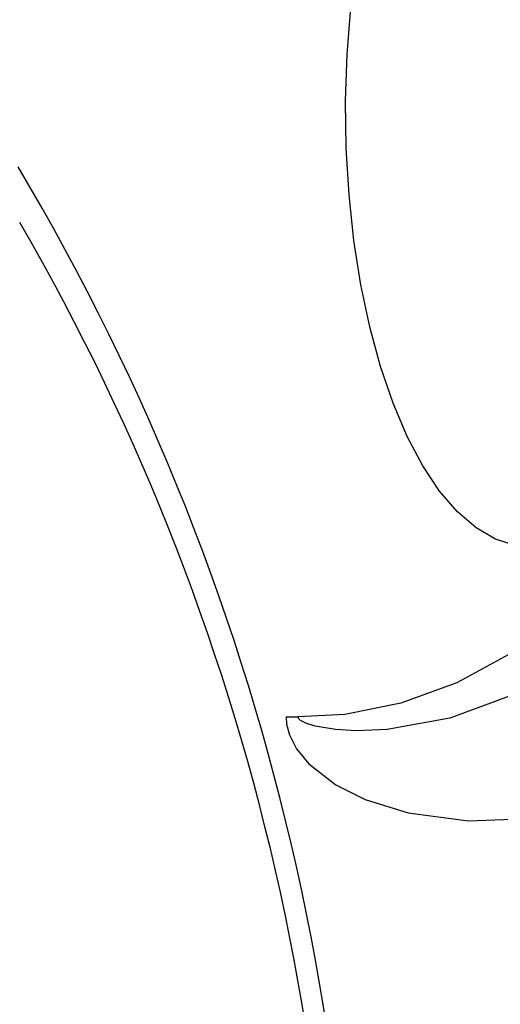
# Model space of a CAD drawing. Header units: millimetres. Extents: x 4906.17 to 4907.31, y 4759.5 to 4761.8.
# Tile 17 of 39: x 4906.5168 to 4906.5502, y 4760.6263 to 4760.6946. Entities that reach past the tile are written whole.
import ezdxf

# ---------------------------------------------------------------- set-up
doc = ezdxf.new("R2010")
doc.units = ezdxf.units.MM
doc.layers.add('SANINDUSA', color=3, linetype='Continuous')

msp = doc.modelspace()

# ---------------------------------------------------------------- linework, layer by layer
at = {"layer": 'SANINDUSA'}
msp.add_line((4906.53534389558, 4760.646247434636), (4906.536178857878, 4760.646247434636), dxfattribs=at)
at = {"layer": 'SANINDUSA', "flags": 128}
for points in [[(4906.552421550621, 4760.658064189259), (4906.551243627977, 4760.658152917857), (4906.549873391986, 4760.658583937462), (4906.548530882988, 4760.659362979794), (4906.547231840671, 4760.660480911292), (4906.54599149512, 4760.661924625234), (4906.544824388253, 4760.663677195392), (4906.543744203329, 4760.665718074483), (4906.542763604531, 4760.668023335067), (4906.541894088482, 4760.670565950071), (4906.541145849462, 4760.673316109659), (4906.540527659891, 4760.676241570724), (4906.540046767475, 4760.679308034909), (4906.53970881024, 4760.682479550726), (4906.539517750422, 4760.685718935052), (4906.539475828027, 4760.688988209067), (4906.539583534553, 4760.692249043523), (4906.539839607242, 4760.695463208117)], [(4906.55998148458, 4760.659340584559), (4906.558080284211, 4760.656855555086), (4906.554740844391, 4760.653518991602), (4906.551015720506, 4760.65069642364), (4906.547193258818, 4760.648602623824), (4906.54331155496, 4760.647193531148), (4906.539408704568, 4760.646425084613), (4906.536178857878, 4760.646247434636)], [(4906.551023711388, 4760.647752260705), (4906.546703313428, 4760.646157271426), (4906.542349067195, 4760.645365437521), (4906.540231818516, 4760.64528863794), (4906.538761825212, 4760.645375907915), (4906.537365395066, 4760.645607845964), (4906.536721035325, 4760.64580634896), (4906.536351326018, 4760.64599805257), (4906.536207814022, 4760.64614611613), (4906.536191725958, 4760.646180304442), (4906.53618059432, 4760.646223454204), (4906.536178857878, 4760.646247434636)], [(4906.53534389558, 4760.646247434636), (4906.535380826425, 4760.645741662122), (4906.535567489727, 4760.645003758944), (4906.536053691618, 4760.644039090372), (4906.536911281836, 4760.64299361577), (4906.538801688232, 4760.641536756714), (4906.540830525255, 4760.640520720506), (4906.543813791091, 4760.639586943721), (4906.5479944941, 4760.639032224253), (4906.552291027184, 4760.639203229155), (4906.556628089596, 4760.640057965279)]]:
    msp.add_lwpolyline(points, dxfattribs=at)
at = {"layer": 'SANINDUSA'}
for centre, radius, start, end in [((4906.374136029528, 4760.599579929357), 0.1659382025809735, 354.4546111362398, 30.74857644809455), ((4906.377115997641, 4760.59939555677), 0.1615962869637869, 354.6347883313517, 30.15082464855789)]:
    msp.add_arc(centre, radius, start, end, dxfattribs=at)

doc.saveas('drawing.dxf')
